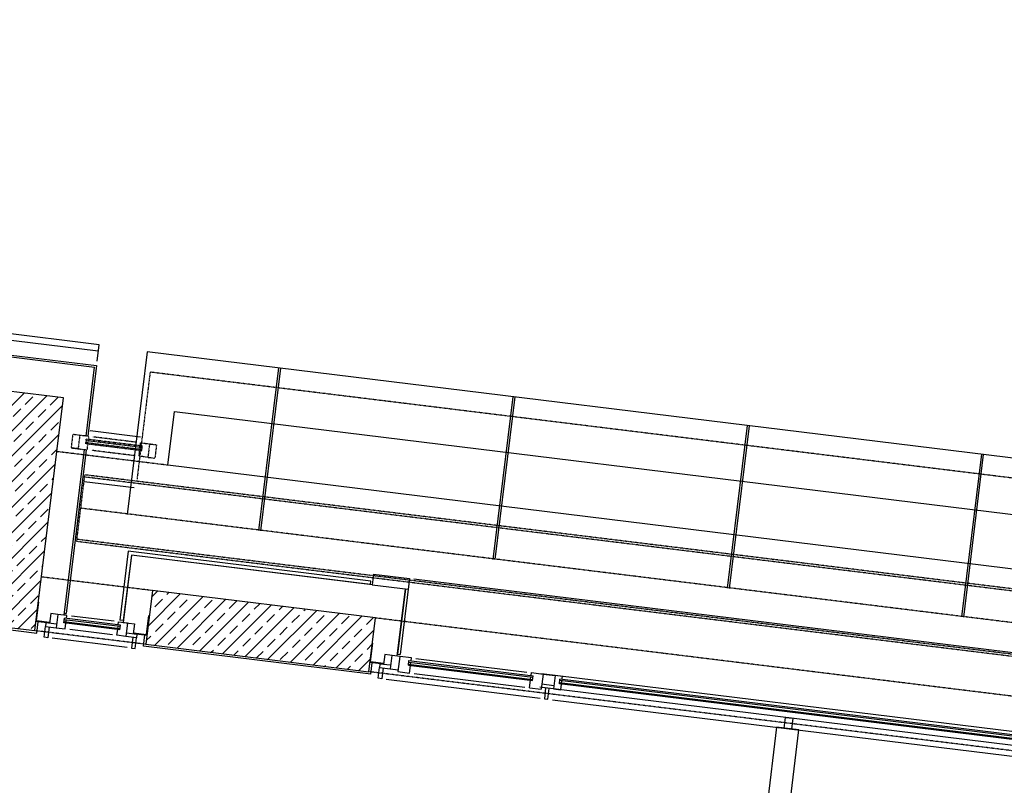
# Model space of a CAD drawing. Header units: millimetres. Extents: x -4577 to 1032787, y -66234 to 201209.
# Tile 217 of 256: x 13935 to 19395, y -3687 to 556. Entities that reach past the tile are written whole.
import ezdxf

# ---------------------------------------------------------------- set-up
doc = ezdxf.new("R2010")
doc.units = ezdxf.units.MM
for name, pattern in [('510_5_2OG_ELT_1004$0$11-07-22_DS_2OG$0$AUSGEZOGEN', [0]), ('510_5_2OG_ELT_1004$0$11-07-22_DS_2OG$0$PUNKT2_S9', [0.075, 0, -0.075]), ('510_5_2OG_ELT_1004$0$11-07-22_DS_2OG$0$VERDECKT2_S2', [0.17, 0.1, -0.07])]:
    doc.linetypes.add(name, pattern=pattern)
for name, color, linetype in [('510_5_2OG_ELT_1004$0$11-07-22_DS_2OG$0$1_Allgemein', 8, '510_5_2OG_ELT_1004$0$11-07-22_DS_2OG$0$AUSGEZOGEN'), ('510_5_2OG_ELT_1004$0$11-07-22_DS_2OG$0$Fassade', 8, '510_5_2OG_ELT_1004$0$11-07-22_DS_2OG$0$AUSGEZOGEN'), ('510_5_2OG_ELT_1004$0$11-07-22_DS_2OG$0$Mieterausbau', 8, '510_5_2OG_ELT_1004$0$11-07-22_DS_2OG$0$AUSGEZOGEN'), ('510_5_2OG_ELT_1004$0$11-07-22_DS_2OG$0$Tragende_Bauteile', 8, '510_5_2OG_ELT_1004$0$11-07-22_DS_2OG$0$AUSGEZOGEN')]:
    doc.layers.add(name, color=color, linetype=linetype)
pattern_1 = [(45, (1895.8, -66891.69), (-70.71068, 70.71068), []), (45, (1860.44, -66856.34), (-70.71068, 70.71068), [60, -35])]

# ---------------------------------------------------------------- blocks, each defined once
blk = doc.blocks.new('510_5_2OG_ELT_1004')
at = {"layer": '510_5_2OG_ELT_1004$0$11-07-22_DS_2OG$0$Tragende_Bauteile', "linetype": 'Continuous'}
h = blk.add_hatch(dxfattribs=at)
h.set_pattern_fill('SCHRAFFUR_16', color=256, scale=1000, style=0, pattern_type=2)
h.set_pattern_definition(pattern_1)
h.paths.add_polyline_path([(12845.9, -1678), (14141.2, -1837.1), (14177.8, -1539.3), (12882.5, -1380.3)], flags=0)
h = blk.add_hatch(dxfattribs=at)
h.set_pattern_fill('SCHRAFFUR_16', color=256, scale=1000, style=0, pattern_type=2)
h.set_pattern_definition(pattern_1)
h.paths.add_polyline_path([(13843.4, -1800.5), (13721.6, -2793.1), (14019.3, -2829.6), (14141.2, -1837.1)], flags=0)
h = blk.add_hatch(dxfattribs=at)
h.set_pattern_fill('SCHRAFFUR_16', color=256, scale=1000, style=0, pattern_type=2)
h.set_pattern_definition(pattern_1)
h.paths.add_polyline_path([(14634.7, -2905.2), (15871.4, -3057), (15908, -2759.3), (14671.3, -2607.4)], flags=0)
at = {"layer": '510_5_2OG_ELT_1004$0$11-07-22_DS_2OG$0$1_Allgemein', "linetype": '510_5_2OG_ELT_1004$0$11-07-22_DS_2OG$0$AUSGEZOGEN'}
for p, q in [((15370.9, -1373.5), (15260.2, -2274.7)), ((15380.8, -1374.7), (15270.1, -2275.9)), ((16670.1, -1533), (16559.5, -2434.3)), ((16680, -1534.2), (16569.4, -2435.5)), ((17969.4, -1692.5), (17858.7, -2593.8)), ((17979.3, -1693.7), (17868.6, -2595)), ((19268.6, -1852.1), (19157.9, -2753.3)), ((19278.5, -1853.3), (19167.9, -2754.5))]:
    blk.add_line(p, q, dxfattribs=at)
at = {"layer": '510_5_2OG_ELT_1004$0$11-07-22_DS_2OG$0$Fassade', "linetype": '510_5_2OG_ELT_1004$0$11-07-22_DS_2OG$0$AUSGEZOGEN'}
for p, q in [((14375.1, -1245.3), (-298.5, 556.4)), ((14370.7, -1280.9), (-302.9, 520.8)), ((12746.8, -1172.2), (14349.8, -1369)), ((12877.1, -1178.1), (14360.9, -1360.3)), ((14364, -1335.5), (14375.1, -1245.3)), ((14642.1, -1284), (14531.4, -2185.2)), ((26463.6, -2735.5), (14642.1, -1284)), ((14360.9, -1360.3), (14312.8, -1752.4)), ((14302.9, -1751.1), (14349.8, -1369)), ((14604.5, -1756.6), (14326.6, -1722.5)), ((14181, -2743.7), (14293.7, -1825.6)), ((14303.7, -1826.8), (14192.2, -2734.9)), ((14569.9, -2038.4), (14292, -2004.3)), ((14536.8, -2389.4), (14489.9, -2771.5)), ((15882.7, -2554.7), (14536.8, -2389.4)), ((14554.3, -2411.7), (14508.6, -2783.9)), ((14554.3, -2411.7), (14509.8, -2773.9)), ((15880.3, -2574.5), (14554.3, -2411.7)), ((15890.2, -2575.7), (14554.3, -2411.7)), ((15880.3, -2574.5), (15882.7, -2554.7)), ((15897.5, -2516.2), (15890.2, -2575.7)), ((15897.5, -2516.2), (16096, -2540.6)), ((16096, -2540.6), (16044.3, -2962.3)), ((20406.7, -3069.8), (16120.9, -2543.6)), ((15890.2, -2575.7), (16088.7, -2600.1)), ((16028.1, -2970.5), (16073.8, -2598.3)), ((16073.8, -2598.3), (16029.4, -2960.5)), ((14029, -2775.7), (14041.8, -2671.5)), ((14041.8, -2671.5), (14038.8, -2671.2)), ((14100.3, -2787.5), (14025.6, -2778.3)), ((14100.7, -2784.5), (14029, -2775.7)), ((14029.8, -2843), (14037.5, -2779.8)), ((14107.6, -2734.7), (14100.8, -2789.6)), ((14146.3, -2739.4), (14107.6, -2734.7)), ((14146.3, -2739.4), (14137.1, -2813.9)), ((14196.9, -2745.6), (14146.3, -2739.4)), ((14179.7, -2786.8), (14182.9, -2761)), ((14491.1, -2819), (14180.5, -2780.9)), ((14492.6, -2807.1), (14181.9, -2769)), ((14182.2, -2733.7), (14192.2, -2734.9)), ((14182.2, -2733.7), (14192.2, -2734.9)), ((14493.6, -2799.2), (14182.9, -2761)), ((14192.4, -2782.4), (14193.8, -2770.4)), ((14194.8, -2762.5), (14196.9, -2745.6)), ((14458.9, -2777.8), (14221.7, -2748.7)), ((14481.7, -2797.7), (14483.7, -2780.9)), ((14483.7, -2780.9), (14533.4, -2786.9)), ((14509.8, -2773.9), (14489.9, -2771.5)), ((14508.6, -2783.9), (14572.1, -2791.7)), ((14638.4, -2850.5), (14651.2, -2746.4)), ((14651.2, -2746.4), (14654.2, -2746.7)), ((13708.2, -2803.5), (14029.8, -2843)), ((14071.3, -2866.2), (14078.6, -2806.7)), ((14081, -2787.1), (14078.6, -2806.7)), ((14078.6, -2806.7), (14137.1, -2813.9)), ((14139.5, -2794.3), (14081, -2787.1)), ((14098.4, -2809.1), (14091.1, -2868.7)), ((14100.3, -2787.5), (14100.7, -2784.5)), ((14137.1, -2813.9), (14187.8, -2820.1)), ((14490.4, -2825), (14179.7, -2786.8)), ((14187.8, -2820.1), (14191.7, -2788.3)), ((14449.8, -2852.2), (14212.6, -2823.1)), ((14474.6, -2855.3), (14478.5, -2823.5)), ((14479.2, -2817.6), (14480.7, -2805.7)), ((14490.4, -2825), (14493.6, -2799.2)), ((14533.4, -2786.9), (14524.2, -2861.4)), ((14572.1, -2791.7), (14565.3, -2846.6)), ((14091.1, -2868.7), (14071.3, -2866.2)), ((14530.8, -2922.6), (14115.9, -2871.7)), ((14524.2, -2861.4), (14474.6, -2855.3)), ((14582.8, -2868.6), (14524.2, -2861.4)), ((14526.6, -2841.8), (14585.2, -2849)), ((14562.9, -2866.1), (14555.6, -2925.7)), ((14566.3, -2844.7), (14566.7, -2841.7)), ((14566.3, -2844.7), (14641, -2853.9)), ((14566.7, -2841.7), (14638.4, -2850.5)), ((14575.5, -2928.1), (14582.8, -2868.6)), ((14585.2, -2849), (14582.8, -2868.6)), ((14621.3, -2915.6), (14629.1, -2852.4)), ((14555.6, -2925.7), (14575.5, -2928.1)), ((15881.9, -3070.4), (14621.3, -2915.6)), ((15881.1, -3003.1), (15893.9, -2899)), ((15893.9, -2899), (15890.9, -2898.6)), ((15959.7, -2962.1), (15952.9, -3017)), ((16043, -2972.3), (15959.7, -2962.1)), ((15998.4, -2966.8), (15989.2, -3041.3)), ((16029.4, -2960.5), (16044.3, -2962.3)), ((16029.4, -2960.5), (16044.3, -2962.3)), ((16043, -2972.3), (16032.7, -3056.7)), ((16107.5, -2980.2), (16043, -2972.3)), ((16090.4, -3021.4), (16093.6, -2995.6)), ((16093.6, -2995.6), (16781.7, -3080.1)), ((16105.5, -2997.1), (16107.5, -2980.2)), ((16132.4, -2983.3), (16747.1, -3058.8)), ((15952.4, -3014.9), (15877.7, -3005.7)), ((15952.8, -3011.9), (15881.1, -3003.1)), ((15881.9, -3070.4), (15889.6, -3007.2)), ((15923.4, -3093.6), (15930.7, -3034.1)), ((15933.1, -3014.5), (15930.7, -3034.1)), ((15930.7, -3034.1), (16033.9, -3046.7)), ((15991.6, -3021.7), (15933.1, -3014.5)), ((15950.5, -3036.5), (15943.2, -3096.1)), ((15952.4, -3014.9), (15952.8, -3011.9)), ((16032.7, -3056.7), (16097.2, -3064.6)), ((16090.4, -3021.4), (16778.5, -3105.9)), ((16091.1, -3015.5), (16779.3, -3100)), ((16092.6, -3003.6), (16780.7, -3088.1)), ((16097.2, -3064.6), (16102.3, -3022.9)), ((16103, -3017), (16104.5, -3005)), ((15943.2, -3096.1), (15923.4, -3093.6)), ((15968, -3099.1), (16820.6, -3203.8)), ((16122, -3067.6), (16736.7, -3143.1)), ((16762.2, -3146.2), (16767.3, -3104.6)), ((16768, -3098.6), (16769.5, -3086.7)), ((16770.5, -3078.8), (16772.6, -3061.9)), ((16772.6, -3061.9), (16837.1, -3069.8)), ((16778.5, -3105.9), (16781.7, -3080.1)), ((16837.1, -3069.8), (16826.7, -3154.2)), ((19452.4, -3390.9), (16829.1, -3068.8)), ((16837.1, -3069.8), (16904.6, -3078.1)), ((16904.6, -3078.1), (16895.4, -3152.5)), ((16944.3, -3083), (16904.6, -3078.1)), ((16927.8, -3124.3), (16931, -3098.5)), ((19485.4, -3420.2), (16930, -3106.4)), ((19486.4, -3412.2), (16931, -3098.5)), ((16939.8, -3119.7), (16941.2, -3107.8)), ((16942.2, -3099.8), (16944.3, -3083)), ((16762.2, -3146.2), (16826.7, -3154.2)), ((19443.3, -3465.4), (16820, -3143.3)), ((16895.4, -3152.5), (16827.9, -3144.2)), ((16830.3, -3124.7), (16897.8, -3133)), ((16851.7, -3147.2), (16844.4, -3206.7)), ((16864.3, -3209.2), (16871.6, -3149.6)), ((16895.4, -3152.5), (16935.1, -3157.4)), ((19483.2, -3438), (16927.8, -3124.3)), ((19484, -3432.1), (16928.5, -3118.3)), ((16935.1, -3157.4), (16939, -3125.6)), ((16844.4, -3206.7), (16864.3, -3209.2)), ((16844.4, -3206.7), (16845.4, -3206.8)), ((16889.1, -3212.2), (19499.5, -3532.7)), ((18174.4, -3370), (18181.8, -3310.5)), ((18181.8, -3310.5), (18221.5, -3315.3)), ((18221.5, -3315.3), (18214.2, -3374.9)), ((18214.2, -3374.9), (18174.4, -3370))]:
    blk.add_line(p, q, dxfattribs=at)
at = {"layer": '510_5_2OG_ELT_1004$0$11-07-22_DS_2OG$0$Fassade', "linetype": '510_5_2OG_ELT_1004$0$11-07-22_DS_2OG$0$VERDECKT2_S2'}
for p, q in [((14658.4, -1396.8), (14585.6, -1990.3)), ((26420.4, -2841), (14658.4, -1396.8))]:
    blk.add_line(p, q, dxfattribs=at)
at = {"layer": '510_5_2OG_ELT_1004$0$11-07-22_DS_2OG$0$Mieterausbau', "linetype": '510_5_2OG_ELT_1004$0$11-07-22_DS_2OG$0$AUSGEZOGEN'}
for p, q in [((18132.3, -3364.8), (17620.4, -7533.5)), ((17744.5, -7548.8), (18256.3, -3380.1)), ((18256.3, -3380.1), (18132.3, -3364.8))]:
    blk.add_line(p, q, dxfattribs=at)
at = {"layer": '510_5_2OG_ELT_1004$0$11-07-22_DS_2OG$0$Tragende_Bauteile', "linetype": '510_5_2OG_ELT_1004$0$11-07-22_DS_2OG$0$AUSGEZOGEN'}
for p, q in [((14177.8, -1539.3), (12882.5, -1380.3)), ((14141.2, -1837.1), (14177.8, -1539.3)), ((14756.6, -1912.6), (14793.1, -1614.9)), ((14793.1, -1614.9), (26237.2, -3020)), ((14019.3, -2829.6), (14141.2, -1837.1)), ((26200.6, -3317.8), (14756.6, -1912.6)), ((14671.3, -2607.4), (14634.7, -2905.2)), ((15908, -2759.3), (14671.3, -2607.4)), ((15871.4, -3057), (15908, -2759.3)), ((13721.6, -2793.1), (14019.3, -2829.6)), ((14634.7, -2905.2), (15871.4, -3057))]:
    blk.add_line(p, q, dxfattribs=at)
at = {"layer": '510_5_2OG_ELT_1004$0$11-07-22_DS_2OG$0$Tragende_Bauteile', "linetype": '510_5_2OG_ELT_1004$0$11-07-22_DS_2OG$0$PUNKT2_S9'}
for p, q in [((14229.4, -1742.1), (14220.3, -1816.6)), ((14268.1, -1746.9), (14229.4, -1742.1)), ((14268.1, -1746.9), (14259, -1821.3)), ((14318.8, -1753.1), (14268.1, -1746.9)), ((14301.6, -1794.3), (14304.8, -1768.5)), ((14612.3, -1832.4), (14301.6, -1794.3)), ((14613, -1826.5), (14302.3, -1788.3)), ((14614.5, -1814.6), (14303.8, -1776.4)), ((14615.5, -1806.6), (14304.8, -1768.5)), ((14309.6, -1827.5), (14313.5, -1795.8)), ((14314.3, -1789.8), (14315.7, -1777.9)), ((14316.7, -1770), (14318.8, -1753.1)), ((14580.8, -1785.3), (14343.6, -1756.1)), ((14603.5, -1805.2), (14605.6, -1788.3)), ((14605.6, -1788.3), (14655.2, -1794.4)), ((14630.4, -1791.4), (14693.9, -1799.2)), ((14655.2, -1794.4), (14646.1, -1868.8)), ((14693.9, -1799.2), (14684.8, -1873.6)), ((14756.6, -1912.6), (14141.2, -1837.1)), ((14259, -1821.3), (14220.3, -1816.6)), ((14220.3, -1816.6), (14259, -1821.3)), ((14259, -1821.3), (14309.6, -1827.5)), ((14571.7, -1859.7), (14334.4, -1830.6)), ((14596.5, -1862.7), (14600.4, -1831)), ((14601.1, -1825), (14602.6, -1813.1)), ((14612.3, -1832.4), (14615.5, -1806.6)), ((14646.1, -1868.8), (14596.5, -1862.7)), ((14646.1, -1868.8), (14684.8, -1873.6)), ((14634.7, -2905.2), (14019.3, -2829.6)), ((20524.5, -3628.4), (15871.4, -3057))]:
    blk.add_line(p, q, dxfattribs=at)
at = {"layer": '510_5_2OG_ELT_1004$0$11-07-22_DS_2OG$0$Tragende_Bauteile', "linetype": '510_5_2OG_ELT_1004$0$11-07-22_DS_2OG$0$VERDECKT2_S2'}
for p, q in [((14251.3, -2335.5), (14296.6, -1966.2)), ((48741.5, -6207.6), (14295.2, -1978.2)), ((48742.9, -6195.7), (14296.6, -1966.2)), ((48720.3, -6380.3), (14274, -2150.9)), ((48697.6, -6564.9), (14251.3, -2335.5)), ((48699.1, -6553), (14252.8, -2323.6)), ((14671.3, -2607.4), (14055.9, -2531.9)), ((20561, -3330.6), (15908, -2759.3))]:
    blk.add_line(p, q, dxfattribs=at)

msp = doc.modelspace()

# ---------------------------------------------------------------- block references
msp.add_blockref('510_5_2OG_ELT_1004', (0, -0.1))

doc.saveas('drawing.dxf')
